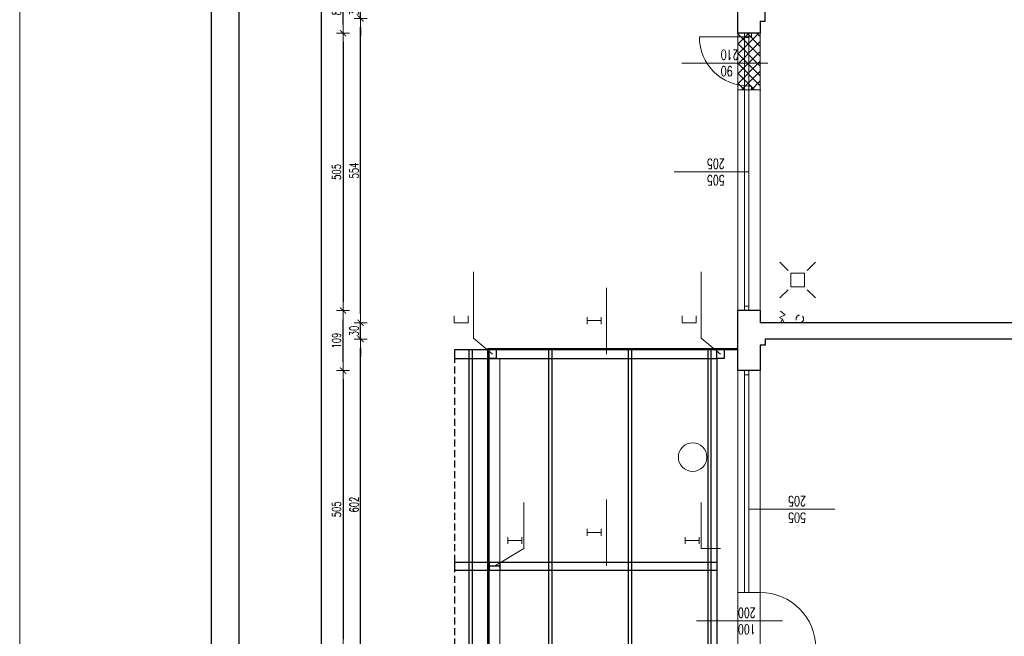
# Model space of a CAD drawing. Header units: millimetres. Extents: x -2948 to 78628, y 64669 to 215420.
# Tile 59 of 256: x 53657 to 55450, y 76787 to 77909. Entities that reach past the tile are written whole.
import ezdxf
from ezdxf.enums import TextEntityAlignment as Align

# ---------------------------------------------------------------- set-up
doc = ezdxf.new("R2010")
doc.units = ezdxf.units.MM
doc.linetypes.add('HIDDEN', pattern=[9.525, 6.35, -3.175])
for name, color, linetype, lineweight in [('1_OPIS_OKNA', 60, 'Continuous', 13), ('meble inst', 240, 'Continuous', 5), ('NOWE SCIANY', 3, 'Continuous', 13), ('OPIS', 2, 'Continuous', 13), ('POMOC', 1, 'Continuous', 13), ('STOLARKA', 3, 'Continuous', 13), ('WENTYLACJA', 21, 'Continuous', 9), ('WYMIAR', 5, 'Continuous', 13), ('ŚCIANY', 7, 'Continuous', 30)]:
    doc.layers.add(name, color=color, linetype=linetype, lineweight=lineweight)
doc.layers.add('FORMATKA', color=7, linetype='Continuous')
doc.layers.add('KONSTR.STALOWA', color=42, linetype='Continuous')
doc.styles.add('CP_ATTR', font='ROMANS.SHX')
doc.styles.add('style2', font='romans.shx', dxfattribs={"width": 0.7})
doc.dimstyles.new('100', dxfattribs={"dimscale": 80, "dimtxt": 0.2, "dimasz": 0.2, "dimexe": 1.25, "dimexo": 0.625, "dimgap": 0.05, "dimtad": 1, "dimdec": 0, "dimdsep": 46, "dimlunit": 6, "dimtxsty": 'style2', "dimblk1": 'TICK', "dimblk2": 'TICK', "dimsah": 1, "dimcen": 0.2, "dimse1": 1, "dimse2": 1, "dimclrd": 256, "dimclrt": 2, "dimadec": 0, "dimazin": 0, "dimtfac": 1, "dimtdec": 0, "dimtix": 1, "dimtmove": 1, "dimatfit": 0, "dimldrblk": 'DOTSMALL', "dimfxl": 1, "dimtolj": 1, "dimtzin": 0, "dimarcsym": 0})

# ---------------------------------------------------------------- blocks, each defined once
blk = doc.blocks.new('TICK')
at = {"color": 5}
for p, q in [((-1, 0), (1, 0)), ((0, -0.75), (0, 0.75))]:
    blk.add_line(p, q, dxfattribs=at)
at = {"const_width": 0.1}
blk.add_lwpolyline([(-0.35, -0.35), (0.35, 0.35)], dxfattribs=at)
blk = doc.blocks.new('*D833')
at = {"layer": 'Defpoints', "color": 0, "ltscale": 2, "transparency": 16777216}
for p in [(54905.3, 77884.6), (54245.7, 77379.6), (54905.3, 77379.6)]:
    blk.add_point(p, dxfattribs=at)
at = {"layer": 'WYMIAR', "lineweight": -2, "ltscale": 2, "transparency": 16777216}
blk.add_line((54245.7, 77868.6), (54245.7, 77395.6), dxfattribs=at)
at = {"layer": 'WYMIAR', "lineweight": -2, "ltscale": 2, "transparency": 16777216, "xscale": 16, "yscale": 16, "zscale": 16}
for p, rotation in [((54245.7, 77884.6), 90), ((54245.7, 77379.6), 270)]:
    blk.add_blockref('TICK', p, dxfattribs=dict(at, rotation=rotation))
at = {"layer": 'WYMIAR', "color": 2, "ltscale": 2, "transparency": 16777216, "insert": (54233.7, 77632.1), "char_height": 16, "attachment_point": 5, "rotation": 90, "style": 'style2'}
blk.add_mtext('\\A1;505', dxfattribs=at)
blk = doc.blocks.new('_DotSmall')
at = {"layer": 'OPIS', "color": 0, "const_width": 0.5}
blk.add_lwpolyline([(-0.0625, 0, 1), (0.0625, 0, 1)], format="xyb", close=True, dxfattribs=at)
blk = doc.blocks.new('*D834')
at = {"layer": 'Defpoints', "color": 0, "ltscale": 2, "transparency": 16777216}
for p in [(54905.3, 77270.6), (54245.7, 76765.6), (54899.8, 76765.6)]:
    blk.add_point(p, dxfattribs=at)
at = {"layer": 'WYMIAR', "lineweight": -2, "ltscale": 2, "transparency": 16777216}
blk.add_line((54245.7, 77254.6), (54245.7, 76781.6), dxfattribs=at)
at = {"layer": 'WYMIAR', "lineweight": -2, "ltscale": 2, "transparency": 16777216, "xscale": 16, "yscale": 16, "zscale": 16}
for p, rotation in [((54245.7, 77270.6), 90), ((54245.7, 76765.6), 270)]:
    blk.add_blockref('TICK', p, dxfattribs=dict(at, rotation=rotation))
at = {"layer": 'WYMIAR', "color": 2, "ltscale": 2, "transparency": 16777216, "insert": (54233.7, 77018.1), "char_height": 16, "attachment_point": 5, "rotation": 90, "style": 'style2'}
blk.add_mtext('\\A1;505', dxfattribs=at)
blk = doc.blocks.new('*D861')
at = {"layer": 'Defpoints', "color": 0, "ltscale": 2, "transparency": 16777216}
for p in [(54245.7, 77379.6), (54899.8, 77379.6), (54899.8, 77270.6)]:
    blk.add_point(p, dxfattribs=at)
at = {"layer": 'WYMIAR', "lineweight": -2, "ltscale": 2, "transparency": 16777216}
blk.add_line((54245.7, 77286.6), (54245.7, 77363.6), dxfattribs=at)
at = {"layer": 'WYMIAR', "lineweight": -2, "ltscale": 2, "transparency": 16777216, "xscale": 16, "yscale": 16, "zscale": 16}
for p, rotation in [((54245.7, 77379.6), 90), ((54245.7, 77270.6), 270)]:
    blk.add_blockref('TICK', p, dxfattribs=dict(at, rotation=rotation))
at = {"layer": 'WYMIAR', "color": 2, "ltscale": 2, "transparency": 16777216, "insert": (54233.7, 77325.1), "char_height": 16, "attachment_point": 5, "rotation": 90, "style": 'style2'}
blk.add_mtext('\\A1;109', dxfattribs=at)
blk = doc.blocks.new('*D862')
at = {"layer": 'Defpoints', "color": 0, "ltscale": 2, "transparency": 16777216}
for p in [(54245.7, 77968.6), (54899.8, 77968.6), (54899.8, 77884.6)]:
    blk.add_point(p, dxfattribs=at)
at = {"layer": 'WYMIAR', "lineweight": -2, "ltscale": 2, "transparency": 16777216}
blk.add_line((54245.7, 77900.6), (54245.7, 77952.6), dxfattribs=at)
at = {"layer": 'WYMIAR', "lineweight": -2, "ltscale": 2, "transparency": 16777216, "xscale": 16, "yscale": 16, "zscale": 16}
for p, rotation in [((54245.7, 77968.6), 90), ((54245.7, 77884.6), 270)]:
    blk.add_blockref('TICK', p, dxfattribs=dict(at, rotation=rotation))
at = {"layer": 'WYMIAR', "color": 2, "ltscale": 2, "transparency": 16777216, "insert": (54233.7, 77926.6), "char_height": 16, "attachment_point": 5, "rotation": 90, "style": 'style2'}
blk.add_mtext('\\A1;84', dxfattribs=at)
blk = doc.blocks.new('*D915')
at = {"layer": 'Defpoints', "color": 0, "ltscale": 2, "transparency": 16777216}
for p in [(54206.5, 80362.6), (54948.5, 80362.6), (54948.5, 70695.6)]:
    blk.add_point(p, dxfattribs=at)
at = {"layer": 'WYMIAR', "lineweight": -2, "ltscale": 2, "transparency": 16777216}
blk.add_line((54206.5, 70711.6), (54206.5, 80346.6), dxfattribs=at)
at = {"layer": 'WYMIAR', "lineweight": -2, "ltscale": 2, "transparency": 16777216, "xscale": 16, "yscale": 16, "zscale": 16}
for p, rotation in [((54206.5, 80362.6), 90.00020786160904), ((54206.5, 70695.6), 270.0002078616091)]:
    blk.add_blockref('TICK', p, dxfattribs=dict(at, rotation=rotation))
at = {"layer": 'WYMIAR', "color": 2, "ltscale": 2, "transparency": 16777216, "insert": (54194.1, 75529.1), "char_height": 16, "attachment_point": 5, "rotation": 90.0002, "style": 'style2'}
blk.add_mtext('\\A1;9\xa0667', dxfattribs=at)
blk = doc.blocks.new('*D1107')
at = {"layer": 'Defpoints', "color": 0, "ltscale": 2, "transparency": 16777216}
for p in [(54277.7, 77911.6), (55014.5, 77911.6), (55015.9, 77357.6)]:
    blk.add_point(p, dxfattribs=at)
at = {"layer": 'WYMIAR', "lineweight": -2, "ltscale": 2, "transparency": 16777216}
blk.add_line((54277.7, 77373.6), (54277.7, 77895.6), dxfattribs=at)
at = {"layer": 'WYMIAR', "lineweight": -2, "ltscale": 2, "transparency": 16777216, "xscale": 16, "yscale": 16, "zscale": 16}
for p, rotation in [((54277.7, 77911.6), 90), ((54277.7, 77357.6), 270)]:
    blk.add_blockref('TICK', p, dxfattribs=dict(at, rotation=rotation))
at = {"layer": 'WYMIAR', "color": 2, "ltscale": 2, "transparency": 16777216, "insert": (54265.7, 77634.6), "char_height": 16, "attachment_point": 5, "rotation": 90, "style": 'style2'}
blk.add_mtext('\\A1;554', dxfattribs=at)
blk = doc.blocks.new('*D1108')
at = {"layer": 'Defpoints', "color": 0, "ltscale": 2, "transparency": 16777216}
for p in [(54277.7, 77941.6), (55015.9, 77941.6), (55015.9, 77911.6)]:
    blk.add_point(p, dxfattribs=at)
at = {"layer": 'WYMIAR', "lineweight": -2, "ltscale": 2, "transparency": 16777216}
for p, q in [((54277.7, 77957.6), (54277.7, 77973.6)), ((54277.7, 77911.6), (54277.7, 77941.6)), ((54277.7, 77895.6), (54277.7, 77879.6))]:
    blk.add_line(p, q, dxfattribs=at)
at = {"layer": 'WYMIAR', "lineweight": -2, "ltscale": 2, "transparency": 16777216, "xscale": 16, "yscale": 16, "zscale": 16}
for p, rotation in [((54277.7, 77941.6), 270), ((54277.7, 77911.6), 90)]:
    blk.add_blockref('TICK', p, dxfattribs=dict(at, rotation=rotation))
at = {"layer": 'WYMIAR', "color": 2, "ltscale": 2, "transparency": 16777216, "insert": (54265.7, 77926.6), "char_height": 16, "attachment_point": 5, "rotation": 90, "style": 'style2'}
blk.add_mtext('\\A1;30', dxfattribs=at)
blk = doc.blocks.new('*D1138')
at = {"layer": 'Defpoints', "color": 0, "ltscale": 2, "transparency": 16777216}
for p in [(54277.7, 77327.6), (55014.5, 77327.6), (55005.5, 76725.6)]:
    blk.add_point(p, dxfattribs=at)
at = {"layer": 'WYMIAR', "lineweight": -2, "ltscale": 2, "transparency": 16777216}
blk.add_line((54277.7, 76741.6), (54277.7, 77311.6), dxfattribs=at)
at = {"layer": 'WYMIAR', "lineweight": -2, "ltscale": 2, "transparency": 16777216, "xscale": 16, "yscale": 16, "zscale": 16}
for p, rotation in [((54277.7, 77327.6), 90), ((54277.7, 76725.6), 270)]:
    blk.add_blockref('TICK', p, dxfattribs=dict(at, rotation=rotation))
at = {"layer": 'WYMIAR', "color": 2, "ltscale": 2, "transparency": 16777216, "insert": (54265.7, 77026.6), "char_height": 16, "attachment_point": 5, "rotation": 90, "style": 'style2'}
blk.add_mtext('\\A1;602', dxfattribs=at)
blk = doc.blocks.new('*D1139')
at = {"layer": 'Defpoints', "color": 0, "ltscale": 2, "transparency": 16777216}
for p in [(54277.7, 77357.6), (55005.5, 77357.6), (55014.5, 77327.6)]:
    blk.add_point(p, dxfattribs=at)
at = {"layer": 'WYMIAR', "lineweight": -2, "ltscale": 2, "transparency": 16777216}
for p, q in [((54277.7, 77373.6), (54277.7, 77389.6)), ((54277.7, 77327.6), (54277.7, 77357.6)), ((54277.7, 77311.6), (54277.7, 77295.6))]:
    blk.add_line(p, q, dxfattribs=at)
at = {"layer": 'WYMIAR', "lineweight": -2, "ltscale": 2, "transparency": 16777216, "xscale": 16, "yscale": 16, "zscale": 16}
for p, rotation in [((54277.7, 77357.6), 270), ((54277.7, 77327.6), 90)]:
    blk.add_blockref('TICK', p, dxfattribs=dict(at, rotation=rotation))
at = {"layer": 'WYMIAR', "color": 2, "ltscale": 2, "transparency": 16777216, "insert": (54265.7, 77342.6), "char_height": 16, "attachment_point": 5, "rotation": 90, "style": 'style2'}
blk.add_mtext('\\A1;30', dxfattribs=at)
blk = doc.blocks.new('2DHSN_724_5an68yu')
for p, q in [((-17.5, 17.5), (-32.5, 32.5)), ((17.5, 17.5), (32.5, 32.5)), ((-17.5, -17.5), (-32.5, -32.5)), ((17.5, -17.5), (32.5, -32.5))]:
    blk.add_line(p, q)
blk.add_lwpolyline([(-12.5, 12.5), (12.5, 12.5), (12.5, -12.5), (-12.5, -12.5)], close=True)
at = {"linetype": 'ByBlock', "style": 'CP_ATTR', "flags": 9}
for tag, p in [('NAME', (-9.2, -1.8)), ('GROUP', (-9.2, -1.8)), ('PRODUCER', (-9.2, -1.8)), ('ARTICLE', (-9.2, -1.8)), ('CHARACTER', (-9.2, -1.8)), ('PN', (-9.2, -1.8)), ('TEMPERATURE', (-9.2, -1.8)), ('FLOW', (-9.2, -1.8)), ('WEIGHT', (-9.2, -1.8)), ('OTHER', (-9.2, -1.8)), ('NUMBER', (-9.2, -1.9)), ('PRODUCT-TYPE', (-9.2, -1.9)), ('ORDER-NO', (-9.2, -1.9)), ('POWER', (-9.2, -1.9)), ('VOLTAGE', (-9.2, -1.9)), ('DN', (-9.1, -1.9))]:
    blk.add_attdef(tag, text='', height=0.00005, dxfattribs=at).set_placement(p, align=Align.MIDDLE_LEFT)

msp = doc.modelspace()

# ---------------------------------------------------------------- hatches: boundary and pattern name
at = {"layer": 'NOWE SCIANY', "linetype": 'HIDDEN', "ltscale": 2, "true_color": 0xdb0000, "transparency": 33554687}
h = msp.add_hatch(dxfattribs=at)
h.set_pattern_fill('ANSI37', color=12, scale=4)
h.set_pattern_definition([(135, (24234.67, -20702.256), (-8.9802561, -8.9802561), []), (225, (24234.67, -20702.256), (8.9802561, -8.9802561), [])])
h.paths.add_polyline_path([(54964.5, 77884.6), (54964.5, 77781.6), (55005.5, 77781.6), (55005.5, 77884.6)])

# ---------------------------------------------------------------- linework, layer by layer
at = {"layer": '1_OPIS_OKNA'}
for p, q in [((54984.5, 77632.1), (54848.9, 77632.1)), ((55141.1, 77018.1), (54984.5, 77018.1))]:
    msp.add_line(p, q, dxfattribs=at)
at = {"layer": 'FORMATKA', "ltscale": 2}
for points in [[(56976.3, 80804.3), (56976.3, 70304.3), (54006.3, 70304.3), (54006.3, 80804.3)], [(54056.3, 70354.3), (54056.3, 80749.3), (56926.3, 80749.3), (56926.3, 70354.3)]]:
    msp.add_lwpolyline(points, close=True, dxfattribs=at)
at = {"layer": 'KONSTR.STALOWA', "ltscale": 2}
for p, q in [((54449.5, 77308.6), (54964.5, 77308.6)), ((54449.5, 77292.6), (54449.5, 77307.6)), ((54475.5, 76162.6), (54475.5, 77308.6)), ((54481.5, 76162.6), (54481.5, 77308.6)), ((54509.5, 76162.6), (54509.5, 77310.6)), ((54509.5, 77310.6), (54964.5, 77310.6)), ((54511.5, 76162.6), (54511.5, 77308.6)), ((54620.5, 76162.6), (54620.5, 77308.6)), ((54626.5, 76162.6), (54626.5, 77308.6)), ((54765.5, 76162.6), (54765.5, 77308.6)), ((54771.5, 76162.6), (54771.5, 77308.6)), ((54910.3, 76162.6), (54910.3, 77308.6)), ((54916.3, 76162.6), (54916.3, 77308.6)), ((54449.5, 77292.6), (54926.5, 77292.6)), ((54926.5, 77292.6), (54926.5, 76754.6)), ((54449.5, 76922.1), (54926.5, 76922.1)), ((54449.5, 76907.2), (54449.5, 76922.1)), ((54449.5, 76907.2), (54926.5, 76907.2))]:
    msp.add_line(p, q, dxfattribs=at)
at = {"layer": 'KONSTR.STALOWA', "linetype": 'HIDDEN', "ltscale": 2}
msp.add_line((54449.5, 76160.6), (54449.5, 77308.6), dxfattribs=at)
at = {"layer": 'KONSTR.STALOWA', "lineweight": 30, "ltscale": 2}
for p, q in [((54511.5, 76922.1), (54511.5, 76907.2)), ((54531.5, 76922.1), (54531.5, 76907.2)), ((54531.5, 76914.6), (54511.5, 76914.6)), ((54531.5, 76912.6), (54531.5, 76916.6))]:
    msp.add_line(p, q, dxfattribs=at)
for points in [[(54511.5, 77292.6), (54511.5, 77308.6), (54524.5, 77308.6), (54524.5, 77292.6)], [(54926.5, 77292.6), (54926.5, 77308.6), (54939.5, 77308.6), (54939.5, 77292.6)]]:
    msp.add_lwpolyline(points, close=True, dxfattribs=at)
at = {"layer": 'meble inst', "lineweight": 5, "ltscale": 0.02}
for p, q in [((55040.4, 77366.9), (55050.8, 77372)), ((55045.7, 77364), (55040.4, 77366.9)), ((55050.8, 77372), (55042.4, 77378.8)), ((55045.7, 77364), (55042.3, 77357.6)), ((55049, 77357.6), (55045.7, 77364))]:
    msp.add_line(p, q, dxfattribs=at)
at = {"layer": 'NOWE SCIANY', "color": 12, "ltscale": 2, "true_color": 0xdb0000}
msp.add_line((54984.5, 77878.1), (54894.5, 77878.1), dxfattribs=at)
at = {"layer": 'NOWE SCIANY'}
for p, q in [((54984.5, 77884.6), (54984.5, 77878.1)), ((54984.5, 77878.1), (54989.5, 77878.1)), ((54989.5, 77884.6), (54989.5, 77878.1)), ((54984.5, 77788.1), (54989.5, 77788.1)), ((54984.5, 77788.1), (54984.5, 77781.6)), ((54989.5, 77788.1), (54989.5, 77781.6))]:
    msp.add_line(p, q, dxfattribs=at)
at = {"layer": 'NOWE SCIANY', "color": 3}
msp.add_line((54862.9, 77830.1), (55019.5, 77830.1), dxfattribs=at)
at = {"layer": 'NOWE SCIANY'}
for points in [[(55006.5, 77781.6), (54965.5, 77781.6)], [(55005.5, 76765.6), (55005.5, 76866.6), (54964.5, 76866.6), (54964.5, 76765.6)]]:
    msp.add_lwpolyline(points, dxfattribs=at)
at = {"layer": 'NOWE SCIANY', "color": 12, "ltscale": 2, "true_color": 0xdb0000}
msp.add_arc((54984.5, 77878.1), 90, 180, 270, dxfattribs=at)
at = {"layer": 'OPIS', "ltscale": 2}
for p, q in [((54483.1, 77329.4), (54483.1, 77450.2)), ((54898.1, 77329.4), (54898.1, 77450.2)), ((54725.4, 77300.6), (54725.4, 77421.4)), ((54483.1, 77329.4), (54518, 77300.6)), ((54898.1, 77329.4), (54933, 77300.6)), ((54574.8, 77030.3), (54574.8, 76947)), ((54725.4, 76915.2), (54725.4, 77035.9)), ((54898.1, 77030.3), (54898.1, 76947)), ((54574.8, 76947), (54521.5, 76914.6)), ((54933, 76947), (54898.1, 76947))]:
    msp.add_line(p, q, dxfattribs=at)
for points in [[(54448, 77370.1), (54448, 77357.7), (54473.5, 77357.7), (54473.5, 77370.1)], [(54690.3, 77355.3), (54690.3, 77367.7), (54690.3, 77361.5), (54715.8, 77361.5), (54715.8, 77367.7), (54715.8, 77355.3)], [(54863, 77370.1), (54863, 77357.7), (54888.5, 77357.7), (54888.5, 77370.1)], [(54690.3, 76969.8), (54690.3, 76982.3), (54690.3, 76976), (54715.8, 76976), (54715.8, 76982.3), (54715.8, 76969.8)], [(54571.1, 76955.1), (54571.1, 76967.6), (54571.1, 76961.3), (54545.5, 76961.3), (54545.5, 76967.6), (54545.5, 76955.1)], [(54894.3, 76955.1), (54894.3, 76967.5), (54894.3, 76961.3), (54868.8, 76961.3), (54868.8, 76967.5), (54868.8, 76955.1)]]:
    msp.add_lwpolyline(points, dxfattribs=at)
at = {"layer": 'POMOC'}
for p, q in [((54964.5, 77379.6), (54964.5, 77884.6)), ((55005.5, 77884.6), (55005.5, 77379.6)), ((54531.5, 76178.6), (54531.5, 77292.6)), ((54964.5, 76866.6), (54964.5, 77270.6)), ((55005.5, 77270.6), (55005.5, 76866.6)), ((55045.7, 76814.9), (54889.1, 76814.9)), ((55045.7, 76814.9), (54889.1, 76814.9))]:
    msp.add_line(p, q, dxfattribs=at)
at = {"layer": 'POMOC', "linetype": 'HIDDEN', "ltscale": 2}
msp.add_circle((55077.5, 77364.6), 6.91, dxfattribs=at)
at = {"layer": 'STOLARKA'}
for p, q in [((54976.5, 77379.6), (54976.5, 77884.6)), ((54976.5, 77876.6), (54984.5, 77876.6)), ((54984.5, 77379.6), (54984.5, 77884.6)), ((54976.5, 77387.6), (54984.5, 77387.6)), ((54976.5, 76866.6), (54976.5, 77270.6)), ((54976.5, 77262.6), (54984.5, 77262.6)), ((54984.5, 76866.6), (54984.5, 77270.6))]:
    msp.add_line(p, q, dxfattribs=at)
at = {"layer": 'STOLARKA', "ltscale": 2}
msp.add_line((54964.5, 76866.6), (55005.5, 76866.6), dxfattribs=at)
msp.add_line((54964.5, 76866.6), (55005.5, 76866.6), dxfattribs=at)
msp.add_arc((55005.5, 76765.6), 101, 0, 90, dxfattribs=at)
at = {"layer": 'WENTYLACJA', "ltscale": 2}
msp.add_circle((54882.3, 77113), 26, dxfattribs=at)
at = {"layer": 'WYMIAR', "color": 3, "ltscale": 2}
msp.add_lwpolyline([(53656.9, 67081), (53656.9, 215419.6), (59571.3, 215419.6), (59571.3, 67081)], close=True, dxfattribs=at)
at = {"layer": 'ŚCIANY', "ltscale": 2}
for p, q in [((54964.5, 77884.6), (54964.5, 77968.6)), ((55014.5, 77906.6), (55014.5, 77947.6)), ((55005.5, 77906.6), (55005.5, 77884.6)), ((55005.5, 77906.6), (55014.5, 77906.6)), ((55005.5, 77884.6), (54964.5, 77884.6)), ((54999.5, 77379.6), (54964.5, 77379.6)), ((55005.5, 77379.6), (54964.5, 77379.6)), ((54964.5, 77270.6), (54964.5, 77379.6)), ((55005.5, 77379.6), (55005.5, 77357.6)), ((55596.5, 77357.6), (55005.5, 77357.6)), ((55005.5, 77316.6), (55005.5, 77270.6)), ((55014.5, 77316.6), (55005.5, 77316.6)), ((55597.1, 77327.6), (55014.5, 77327.6)), ((55014.5, 77327.6), (55014.5, 77316.6)), ((54999.5, 77270.6), (54964.5, 77270.6)), ((55005.5, 77270.6), (54964.5, 77270.6))]:
    msp.add_line(p, q, dxfattribs=at)

# ---------------------------------------------------------------- block references
at = {"layer": 'meble inst', "lineweight": 5, "ltscale": 0.02, "xscale": -1, "rotation": 270}
msp.add_blockref('2DHSN_724_5an68yu', (55073.5, 77435.2), dxfattribs=at)

# ---------------------------------------------------------------- texts
at = {"layer": '1_OPIS_OKNA', "ltscale": 0.2, "char_height": 18, "width": 280.137, "attachment_point": 1, "rotation": 179.9915, "style": 'style2'}
for insert in [(54940.7, 77607.9), (55088.6, 76993.9)]:
    msp.add_mtext('505\\P205', dxfattribs=dict(at, insert=insert))
at = {"layer": 'NOWE SCIANY', "linetype": 'Continuous', "ltscale": 0.2, "insert": (54933.4, 77854.4), "char_height": 18, "width": 280.137, "attachment_point": 9, "rotation": 179.9915, "style": 'style2'}
msp.add_mtext('90\\P210', dxfattribs=at)
at = {"layer": 'OPIS', "linetype": 'Continuous', "ltscale": 0.2, "insert": (54997.1, 76790.6), "char_height": 18, "width": 280.137, "attachment_point": 1, "rotation": 179.9915, "style": 'style2'}
msp.add_mtext('100\\P200', dxfattribs=at)

# ---------------------------------------------------------------- dimensions: what is measured, and where the dimension line sits
at = {"layer": 'WYMIAR', "ltscale": 2}
dim = msp.add_linear_dim(base=(54206.5, 80362.6), p1=(54948.5, 70695.6), p2=(54948.5, 80362.6), angle=90.0002, dimstyle='100', dxfattribs=at)
dim.commit()
dim.dimension.update_dxf_attribs({"geometry": '*D915', "text_midpoint": (54206.1, 75529.1), "dimtype": 161})
for p1, p2, picture, middle in [((54899.8, 77884.6), (54899.8, 77968.6), '*D862', (54233.7, 77926.6)), ((54899.8, 77270.6), (54899.8, 77379.6), '*D861', (54233.7, 77325.1))]:
    dim = msp.add_aligned_dim(p1=p1, p2=p2, distance=654, dimstyle='100', dxfattribs=at)
    dim.commit()
    dim.dimension.update_dxf_attribs({"geometry": picture, "text_midpoint": middle})
for base, p1, p2, picture, middle in [((54277.7, 77941.6), (55015.9, 77911.6), (55015.9, 77941.6), '*D1108', (54265.7, 77926.6)), ((54277.7, 77911.6), (55015.9, 77357.6), (55014.5, 77911.6), '*D1107', (54265.7, 77634.6)), ((54245.7, 77379.6), (54905.3, 77884.6), (54905.3, 77379.6), '*D833', (54233.7, 77632.1)), ((54277.7, 77357.6), (55014.5, 77327.6), (55005.5, 77357.6), '*D1139', (54265.7, 77342.6)), ((54277.7, 77327.6), (55005.5, 76725.6), (55014.5, 77327.6), '*D1138', (54265.7, 77026.6)), ((54245.7, 76765.6), (54905.3, 77270.6), (54899.8, 76765.6), '*D834', (54233.7, 77018.1))]:
    dim = msp.add_linear_dim(base=base, p1=p1, p2=p2, angle=90, dimstyle='100', dxfattribs=at)
    dim.commit()
    dim.dimension.update_dxf_attribs({"geometry": picture, "text_midpoint": middle})

doc.saveas('drawing.dxf')
